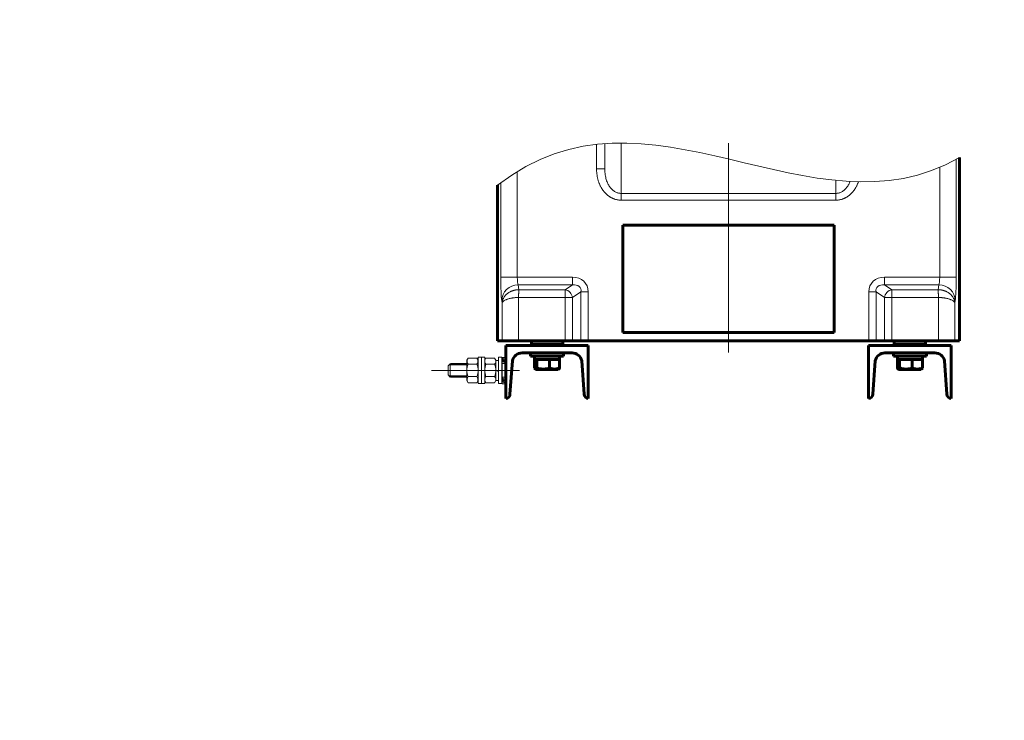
# Model space of a CAD drawing. Header units: millimetres. Extents: x 29 to 246, y -59 to 268.
# Tile 5 of 11: x 126 to 246, y 53 to 138. Entities that reach past the tile are written whole.
import ezdxf

# ---------------------------------------------------------------- set-up
doc = ezdxf.new("R2010")
doc.units = ezdxf.units.MM
for name, pattern in [('K5LT_AXLED', [19.5, 15, -1.5, 1.5, -1.5]), ('K5LT_BASIC', [0]), ('K5LT_THIN', [0]), ('K5LT_THIN_INCLUDED_TO_HATCHING', [0])]:
    doc.linetypes.add(name, pattern=pattern)
doc.layers.add('Системный слой', color=7, linetype='Continuous')

# ---------------------------------------------------------------- blocks, each defined once
blk = doc.blocks.new('U37')
at = {"layer": 'Системный слой', "color": 7, "linetype": 'K5LT_THIN', "lineweight": 18}
for p, q in [((185.17, 93.85), (184.69, 94.15)), ((184.69, 94.15), (184.69, 93.99)), ((185.17, 93.71), (184.69, 93.99)), ((185.17, 93.71), (185.17, 93.85))]:
    blk.add_line(p, q, dxfattribs=at)
blk = doc.blocks.new('U38')
at = {"layer": 'Системный слой', "color": 7, "linetype": 'K5LT_THIN', "lineweight": 18}
for p, q in [((185.17, 94.09), (184.69, 94.39)), ((184.69, 94.39), (184.69, 94.23)), ((185.17, 93.95), (184.69, 94.23)), ((185.17, 93.95), (185.17, 94.09))]:
    blk.add_line(p, q, dxfattribs=at)
blk = doc.blocks.new('U39')
at = {"layer": 'Системный слой', "color": 7, "linetype": 'K5LT_THIN', "lineweight": 18}
for p, q in [((185.17, 96.28), (184.69, 96.58)), ((184.69, 96.58), (184.69, 96.42)), ((185.17, 96.14), (184.69, 96.42)), ((185.17, 96.14), (185.17, 96.28))]:
    blk.add_line(p, q, dxfattribs=at)
blk = doc.blocks.new('U40')
at = {"layer": 'Системный слой', "color": 7, "linetype": 'K5LT_THIN', "lineweight": 18}
for p, q in [((185.17, 96.5), (184.69, 96.8)), ((184.69, 96.8), (184.69, 96.65)), ((185.17, 96.36), (184.69, 96.65)), ((185.17, 96.36), (185.17, 96.5))]:
    blk.add_line(p, q, dxfattribs=at)
blk = doc.blocks.new('U36')
at = {"layer": 'Системный слой', "color": 7, "linetype": 'K5LT_THIN', "lineweight": 18}
for p, q in [((184.73, 96.85), (185.13, 96.85)), ((184.73, 96.77), (184.73, 96.85)), ((185.13, 96.85), (185.13, 96.52)), ((184.73, 96.55), (184.73, 96.62)), ((184.73, 94.36), (184.73, 96.4)), ((185.13, 96.12), (184.73, 96.12)), ((185.13, 96.38), (185.13, 96.3)), ((185.13, 96.3), (185.13, 96.32)), ((185.13, 94.52), (185.13, 96.16)), ((185.13, 96.16), (185.13, 94.11)), ((185.13, 94.44), (184.73, 94.44)), ((184.73, 94.12), (184.73, 94.21)), ((184.73, 93.64), (184.73, 93.97)), ((185.13, 93.64), (184.73, 93.64)), ((185.13, 93.97), (185.13, 93.87)), ((185.13, 93.73), (185.13, 93.64))]:
    blk.add_line(p, q, dxfattribs=at)
at = {"layer": 'Системный слой'}
for name in ['U40', 'U39', 'U38', 'U37']:
    blk.add_blockref(name, (0, 0), dxfattribs=at)

msp = doc.modelspace()

# ---------------------------------------------------------------- linework, layer by layer
at = {"layer": 'Системный слой', "color": 7, "linetype": 'K5LT_THIN', "lineweight": 18}
for p, q in [((196.1669, 119.6888), (196.1669, 122.6772)), ((197.1669, 119.6888), (197.1669, 122.7659)), ((199.1669, 116.7365), (199.1669, 122.8333)), ((239.7788, 120.8687), (239.7788, 106.5781)), ((196.1669, 119.6888), (197.1669, 119.6888)), ((237.7816, 119.8914), (237.7816, 106.5781)), ((186.5522, 119.3942), (186.5522, 106.5781)), ((225.1669, 116.7365), (225.1669, 118.3074)), ((184.555, 118.0213), (184.555, 106.5781)), ((199.1669, 116.7365), (225.1669, 116.7365)), ((199.1669, 115.908), (199.1669, 116.7365)), ((225.1669, 115.908), (199.1669, 115.908)), ((225.1669, 115.908), (225.1669, 116.7365)), ((184.555, 106.5781), (186.5522, 106.5781)), ((186.5522, 106.5781), (193.2468, 106.5781)), ((193.2468, 105.6384), (193.2468, 106.5781)), ((231.0869, 105.6384), (231.0869, 106.5781)), ((237.7816, 106.5781), (231.0869, 106.5781)), ((239.7788, 106.5781), (237.7816, 106.5781)), ((186.6557, 105.6384), (186.7387, 105.0619)), ((186.6557, 105.6384), (193.2468, 105.6384)), ((192.3756, 105.0619), (193.2468, 105.6384)), ((231.9582, 105.0619), (231.0869, 105.6384)), ((237.6781, 105.6384), (231.0869, 105.6384)), ((237.6781, 105.6384), (237.5951, 105.0619)), ((186.7042, 104.1222), (186.7042, 98.8779)), ((186.7042, 104.1222), (192.3756, 104.1222)), ((186.7387, 105.0619), (192.3756, 105.0619)), ((192.3756, 104.1222), (192.3756, 105.0619)), ((192.3756, 104.1222), (192.3756, 98.8779)), ((192.3756, 104.1222), (193.2518, 104.1222)), ((193.2518, 104.1222), (194.277, 104.8005)), ((193.2518, 104.1222), (193.2518, 98.8779)), ((195.1532, 104.8005), (194.277, 104.8005)), ((194.277, 104.8005), (194.277, 98.8779)), ((195.1532, 104.8005), (195.1532, 98.8779)), ((229.1806, 104.8005), (230.0568, 104.8005)), ((229.1806, 104.8005), (229.1806, 98.8779)), ((231.082, 104.1222), (230.0568, 104.8005)), ((230.0568, 104.8005), (230.0568, 98.8779)), ((231.9582, 104.1222), (231.082, 104.1222)), ((231.082, 104.1222), (231.082, 98.8779)), ((231.9582, 104.1222), (231.9582, 105.0619)), ((237.5951, 105.0619), (231.9582, 105.0619)), ((237.6296, 104.1222), (231.9582, 104.1222)), ((231.9582, 104.1222), (231.9582, 98.8779)), ((237.6296, 104.1222), (237.6296, 98.8779)), ((184.6584, 103.759), (184.7069, 103.422)), ((184.7069, 103.422), (184.7069, 98.8779)), ((239.6754, 103.759), (239.6269, 103.422)), ((239.6269, 103.422), (239.6269, 98.8779)), ((180.5917, 96.779), (180.4381, 96.5129)), ((181.6444, 96.779), (180.5917, 96.779)), ((181.7981, 96.5129), (181.6444, 96.779)), ((182.1981, 96.8779), (181.7981, 96.8779)), ((181.7981, 96.8779), (181.7981, 95.2779)), ((182.5981, 96.8779), (182.1981, 96.8779)), ((182.1981, 96.8779), (182.1981, 95.2779)), ((182.5981, 95.2779), (182.5981, 96.8779)), ((182.7517, 96.779), (182.5981, 96.5129)), ((183.8044, 96.779), (182.7517, 96.779)), ((183.9581, 96.5129), (183.8044, 96.779)), ((184.2781, 96.8779), (184.6781, 96.8779)), ((184.2781, 96.8779), (184.2781, 93.6779)), ((184.6781, 96.8779), (184.6781, 93.6779)), ((178.1669, 95.8279), (178.4169, 96.0779)), ((178.1669, 95.8279), (178.1669, 94.7279)), ((178.2816, 95.9426), (180.4381, 95.9426)), ((178.4169, 96.0779), (178.4169, 94.4779)), ((180.4381, 96.5129), (180.4381, 95.2779)), ((181.6444, 96.0284), (180.5917, 96.0284)), ((181.7981, 95.2779), (181.7981, 96.5129)), ((182.5981, 96.5129), (182.5981, 95.2779)), ((183.8044, 96.0284), (182.7517, 96.0284)), ((183.9581, 95.2779), (183.9581, 96.5129)), ((183.9581, 95.2779), (183.9581, 96.4979)), ((183.9581, 95.2779), (183.9581, 96.4979)), ((183.9581, 96.4979), (184.2781, 96.4979)), ((183.9581, 96.4979), (183.9581, 95.2779)), ((184.2781, 95.2779), (184.2781, 96.4979)), ((184.6781, 95.9426), (184.7337, 95.9426)), ((178.4169, 94.4779), (178.1669, 94.7279)), ((178.2816, 94.6132), (180.4381, 94.6132)), ((182.3981, 95.2779), (179.8381, 95.2779)), ((180.4381, 94.0429), (180.4381, 95.2779)), ((181.6444, 94.5273), (180.5917, 94.5273)), ((181.7981, 93.6779), (181.7981, 95.2779)), ((181.7981, 95.2779), (181.7981, 94.0429)), ((184.5581, 95.2779), (181.9981, 95.2779)), ((183.6127, 95.2779), (182.0127, 95.2779)), ((183.6127, 95.2779), (182.0127, 95.2779)), ((182.1981, 93.6779), (182.1981, 95.2779)), ((182.1981, 95.2779), (182.1981, 93.6779)), ((182.5981, 94.0429), (182.5981, 95.2779)), ((182.5981, 95.2779), (182.5981, 93.6779)), ((183.8044, 94.5273), (182.7517, 94.5273)), ((184.4781, 95.2779), (182.8781, 95.2779)), ((184.8781, 95.2779), (183.3581, 95.2779)), ((183.9581, 95.2779), (183.9581, 94.0429)), ((183.9581, 94.0579), (183.9581, 95.2779)), ((184.2781, 95.1614), (183.9581, 95.2779)), ((184.2781, 95.2779), (184.2781, 94.0579)), ((180.5917, 93.7768), (180.4381, 94.0429)), ((181.6444, 93.7768), (180.5917, 93.7768)), ((181.7981, 94.0429), (181.6444, 93.7768)), ((182.1981, 93.6779), (181.7981, 93.6779)), ((182.5981, 93.6779), (182.1981, 93.6779)), ((182.7517, 93.7768), (182.5981, 94.0429)), ((183.8044, 93.7768), (182.7517, 93.7768)), ((183.9581, 94.0429), (183.8044, 93.7768)), ((184.2781, 94.0579), (183.9581, 94.0579)), ((184.6781, 93.6779), (184.2781, 93.6779))]:
    msp.add_line(p, q, dxfattribs=at)
at = {"layer": 'Системный слой', "color": 30, "linetype": 'K5LT_AXLED', "lineweight": 18, "true_color": 0xff8000}
for p, q in [((212.1669, 97.4353), (212.1669, 122.8353)), ((212.1669, 120.8988), (212.1669, 97.5006)), ((186.8282, 95.2779), (176.1669, 95.2779))]:
    msp.add_line(p, q, dxfattribs=at)
at = {"layer": 'Системный слой', "color": 5, "linetype": 'K5LT_BASIC', "lineweight": 60, "true_color": 0x0000ff}
for p, q in [((240.1669, 98.8779), (240.1669, 121.089)), ((184.1669, 98.8779), (184.1669, 117.7212)), ((199.3669, 99.8779), (199.3669, 112.8779)), ((199.3669, 112.8779), (224.9669, 112.8779)), ((224.9669, 112.8779), (224.9669, 99.8779)), ((237.5951, 105.0619), (237.594, 105.0619)), ((199.3669, 99.8779), (224.9669, 99.8779)), ((184.5823, 98.8779), (184.1669, 98.8779)), ((184.6871, 98.8779), (184.1669, 98.8779)), ((184.7069, 98.8779), (184.1669, 98.8779)), ((186.979, 98.8779), (184.5823, 98.8779)), ((187.0838, 98.8779), (184.6871, 98.8779)), ((184.7069, 98.8779), (186.7042, 98.8779)), ((185.1669, 98.2779), (185.1669, 91.8779)), ((195.1669, 98.2779), (185.1669, 98.2779)), ((186.7042, 98.8779), (192.3756, 98.8779)), ((186.979, 98.8779), (237.3548, 98.8779)), ((192.5803, 98.8779), (187.0838, 98.8779)), ((188.2669, 98.8779), (188.2669, 98.4779)), ((188.2669, 98.4779), (188.4669, 98.2779)), ((192.0669, 98.4779), (188.2669, 98.4779)), ((191.8669, 98.2779), (188.4669, 98.2779)), ((192.0669, 98.4779), (191.8669, 98.2779)), ((192.0669, 98.8779), (192.0669, 98.4779)), ((192.3756, 98.8779), (193.2518, 98.8779)), ((193.253, 98.8779), (192.5803, 98.8779)), ((193.2518, 98.8779), (194.277, 98.8779)), ((194.8808, 98.8779), (193.253, 98.8779)), ((194.277, 98.8779), (195.1532, 98.8779)), ((195.5535, 98.8779), (194.8808, 98.8779)), ((195.1669, 91.8779), (195.1669, 98.2779)), ((229.453, 98.8779), (228.7803, 98.8779)), ((229.1669, 98.2779), (229.1669, 91.8779)), ((239.1669, 98.2779), (229.1669, 98.2779)), ((230.0568, 98.8779), (229.1806, 98.8779)), ((231.0808, 98.8779), (229.453, 98.8779)), ((231.082, 98.8779), (230.0568, 98.8779)), ((231.7535, 98.8779), (231.0808, 98.8779)), ((231.9582, 98.8779), (231.082, 98.8779)), ((237.25, 98.8779), (231.7535, 98.8779)), ((237.6296, 98.8779), (231.9582, 98.8779)), ((232.2669, 98.8779), (232.2669, 98.4779)), ((232.2669, 98.4779), (232.4669, 98.2779)), ((236.0669, 98.4779), (232.2669, 98.4779)), ((235.8669, 98.2779), (232.4669, 98.2779)), ((236.0669, 98.4779), (235.8669, 98.2779)), ((236.0669, 98.8779), (236.0669, 98.4779)), ((239.6467, 98.8779), (237.25, 98.8779)), ((237.3548, 98.8779), (239.7515, 98.8779)), ((239.6269, 98.8779), (237.6296, 98.8779)), ((239.1669, 91.8779), (239.1669, 98.2779)), ((239.6269, 98.8779), (240.1669, 98.8779)), ((239.6467, 98.8779), (240.1669, 98.8779)), ((239.7515, 98.8779), (240.1669, 98.8779)), ((187.1396, 97.3979), (193.1942, 97.3979)), ((187.9669, 97.3979), (192.3669, 97.3979)), ((188.1669, 97.3979), (192.1669, 97.3979)), ((188.1669, 96.9979), (188.1669, 97.3979)), ((190.1669, 97.3979), (188.1669, 97.3979)), ((188.1669, 96.9979), (192.1669, 96.9979)), ((188.6469, 96.5979), (188.6469, 96.9979)), ((192.1669, 97.3979), (190.1669, 97.3979)), ((192.1669, 96.9979), (192.1669, 97.3979)), ((231.1396, 97.3979), (237.1942, 97.3979)), ((231.9669, 97.3979), (236.3669, 97.3979)), ((232.1669, 97.3979), (236.1669, 97.3979)), ((232.1669, 96.9979), (232.1669, 97.3979)), ((234.1669, 97.3979), (232.1669, 97.3979)), ((232.1669, 96.9979), (236.1669, 96.9979)), ((232.6469, 96.5979), (232.6469, 96.9979)), ((236.1669, 97.3979), (234.1669, 97.3979)), ((236.1669, 96.9979), (236.1669, 97.3979)), ((185.6669, 92.3779), (185.9669, 96.4522)), ((188.6469, 96.5979), (188.8877, 96.5979)), ((188.65, 96.5979), (188.65, 95.5633)), ((188.9245, 96.5979), (188.8877, 96.5979)), ((188.9245, 96.5979), (188.9245, 95.5633)), ((189.1275, 96.5979), (188.9245, 96.5979)), ((189.1275, 96.5979), (190.2384, 96.5979)), ((190.4414, 96.5979), (190.2384, 96.5979)), ((190.4414, 96.5979), (190.4414, 95.5633)), ((190.6076, 96.5979), (190.4414, 96.5979)), ((190.6076, 96.5979), (191.5175, 96.5979)), ((191.6838, 96.5979), (191.5175, 96.5979)), ((191.6838, 96.5979), (191.6838, 95.5633)), ((191.6838, 96.5979), (191.685, 96.5979)), ((194.3669, 96.4522), (194.6669, 92.3779)), ((229.6669, 92.3779), (229.9669, 96.4522)), ((232.6469, 96.5979), (232.8877, 96.5979)), ((232.65, 96.5979), (232.65, 95.5633)), ((232.9245, 96.5979), (232.8877, 96.5979)), ((232.9245, 96.5979), (232.9245, 95.5633)), ((233.1275, 96.5979), (232.9245, 96.5979)), ((233.1275, 96.5979), (234.2384, 96.5979)), ((234.4414, 96.5979), (234.2384, 96.5979)), ((234.4414, 96.5979), (234.4414, 95.5633)), ((234.6076, 96.5979), (234.4414, 96.5979)), ((234.6076, 96.5979), (235.5175, 96.5979)), ((235.6838, 96.5979), (235.5175, 96.5979)), ((235.6838, 96.5979), (235.6838, 95.5633)), ((235.6838, 96.5979), (235.685, 96.5979)), ((238.3669, 96.4522), (238.6669, 92.3779)), ((188.7463, 95.4502), (188.8369, 95.3979)), ((188.8369, 95.3979), (191.4969, 95.3979)), ((191.5875, 95.4502), (191.4969, 95.3979)), ((232.7463, 95.4502), (232.8369, 95.3979)), ((232.8369, 95.3979), (235.4969, 95.3979)), ((235.5875, 95.4502), (235.4969, 95.3979))]:
    msp.add_line(p, q, dxfattribs=at)
at = {"layer": 'Системный слой', "color": 7, "linetype": 'K5LT_THIN', "const_width": 0.18}
for points in [[(178.4169, 96.0779), (180.4381, 96.0779)], [(184.6781, 96.0779), (184.7337, 96.0779)], [(185.1337, 96.0779), (185.1669, 96.0779), (185.1669, 94.4779), (185.1337, 94.4779)], [(180.4381, 94.4779), (178.4169, 94.4779)], [(184.7337, 94.4779), (184.6927, 94.4779)]]:
    msp.add_lwpolyline(points, dxfattribs=at)
at = {"layer": 'Системный слой', "color": 5, "linetype": 'K5LT_BASIC', "lineweight": 60, "true_color": 0x0000ff}
for centre, radius, start, end in [((187.1396, 96.1979), 1.2, 90, 167.76423), ((193.1942, 96.1979), 1.2, 12.23577, 90), ((231.1396, 96.1979), 1.2, 90, 167.76423), ((237.1942, 96.1979), 1.2, 12.23577, 90), ((185.1669, 92.3779), 0.5, 270, 0), ((195.1669, 92.3779), 0.5, 180, 270), ((229.1669, 92.3779), 0.5, 270, 0), ((239.1669, 92.3779), 0.5, 180, 270)]:
    msp.add_arc(centre, radius, start, end, dxfattribs=at)
at = {"layer": 'Системный слой', "color": 7, "linetype": 'K5LT_THIN', "lineweight": 18}
for centre, radius, start, end in [((182.3482, 95.2779), 1.9101, 156.862681, 180), ((180.9928, 96.3919), 0.5412, 152.000009, 222.182786), ((181.2434, 96.3919), 0.5412, 317.817214, 27.999991), ((179.888, 95.2779), 1.9101, 0, 23.137319), ((184.5082, 95.2779), 1.9101, 156.862681, 180), ((183.1528, 96.3919), 0.5412, 152.000009, 222.182786), ((183.4034, 96.3919), 0.5412, 317.817214, 27.999991), ((182.048, 95.2779), 1.9101, 0, 23.137319), ((182.3482, 95.2779), 1.9101, 180, 203.137319), ((180.9928, 94.1639), 0.5412, 137.817214, 207.999991), ((179.888, 95.2779), 1.9101, 336.862681, 0), ((181.2434, 94.1639), 0.5412, 332.000009, 42.182786), ((184.5082, 95.2779), 1.9101, 180, 203.137319), ((183.1528, 94.1639), 0.5412, 137.817214, 207.999991), ((182.048, 95.2779), 1.9101, 336.862681, 0), ((183.4034, 94.1639), 0.5412, 332.000009, 42.182786)]:
    msp.add_arc(centre, radius, start, end, dxfattribs=at)
for centre, major_axis, ratio, start_param, end_param in [((184.7122, 106.5781), (0, 3), 0.05240778, 1.57079633, 2.7925268), ((186.7094, 106.5781), (0, 1), 0.15722334, 1.57079633, 2.7925268), ((192.8706, 104.4497), (1.9979, 1.3222), 0.83479134, 5.77847461, 7.18368942), ((231.4632, 104.4497), (-1.9979, 1.3222), 0.83479134, 5.38268119, 6.78789601), ((237.6244, 106.5781), (0, -1), 0.15722334, 0.34906585, 1.57079633), ((239.6216, 106.5781), (0, -3), 0.05240778, 0.34906585, 1.57079633), ((186.6557, 103.759), (-1.9796, -0.285), 0.93855518, 4.57806099, 6.13095641), ((192.8706, 104.4497), (1.3018, 0.8615), 0.64060804, 5.77847461, 7.18368942), ((231.4632, 104.4497), (-1.3018, 0.8615), 0.64060804, 5.38268119, 6.78789601), ((237.6781, 103.759), (1.9796, -0.285), 0.93855518, 0.15222889, 1.70512431), ((192.3756, 104.1222), (-0.5519, 0.8339), 0.83479134, 4.20767828, 5.61289309), ((231.9582, 104.1222), (0.5519, 0.8339), 0.83479134, 0.67029221, 2.07550703)]:
    msp.add_ellipse(centre, major_axis=major_axis, ratio=ratio, start_param=start_param, end_param=end_param, dxfattribs=at)
at = {"layer": 'Системный слой', "color": 5, "linetype": 'K5LT_BASIC', "lineweight": 60, "true_color": 0x0000ff}
for centre, start_param, end_param in [((190.1669, 96.3886), 4.76253555, 4.8588189), ((190.1669, 97.2072), 4.61421498, 4.66224241), ((234.1669, 96.3886), 4.76253555, 4.8588189), ((234.1669, 97.2072), 4.61421498, 4.66224241)]:
    msp.add_ellipse(centre, major_axis=(0, 4.1762), ratio=0.36397023, start_param=start_param, end_param=end_param, dxfattribs=at)
at = {"layer": 'Системный слой', "color": 7, "linetype": 'K5LT_THIN_INCLUDED_TO_HATCHING', "lineweight": 18}
msp.add_open_spline([(184.1669, 117.7212), (202.2863, 131.9971), (222.3337, 110.7289), (240.1669, 121.089)], degree=3, dxfattribs=at)
at = {"layer": 'Системный слой', "color": 7, "linetype": 'K5LT_THIN', "lineweight": 18}
for points, knots in [([(196.1669, 119.6888), (196.1684, 119.6036), (196.1689, 119.5184), (196.1785, 119.3255), (196.187, 119.2175), (196.2115, 119.003), (196.2271, 118.8958), (196.2657, 118.6843), (196.2884, 118.5793), (196.328, 118.4242), (196.3419, 118.3733), (196.3717, 118.2715), (196.3877, 118.2205), (196.421, 118.1206), (196.4384, 118.0714), (196.4753, 117.9732), (196.4948, 117.9241), (196.5351, 117.828), (196.5559, 117.781), (196.5997, 117.6871), (196.6227, 117.6401), (196.6699, 117.5487), (196.694, 117.5042), (196.7317, 117.4378), (196.7446, 117.4156), (196.7711, 117.3711), (196.7846, 117.3489), (196.8115, 117.3059), (196.8248, 117.2851), (196.852, 117.2435), (196.8659, 117.2227), (196.8944, 117.1811), (196.909, 117.1603), (196.9388, 117.1188), (196.9541, 117.098), (196.9841, 117.058), (196.9989, 117.0388), (197.029, 117.0005), (197.0444, 116.9813), (197.0759, 116.9429), (197.0921, 116.9238), (197.1251, 116.8854), (197.142, 116.8662), (197.175, 116.8297), (197.191, 116.8123), (197.2238, 116.7775), (197.2406, 116.7601), (197.2754, 116.7248), (197.2934, 116.707), (197.3295, 116.6723), (197.3475, 116.6553), (197.384, 116.6217), (197.4025, 116.6051), (197.4396, 116.5727), (197.4581, 116.5568), (197.4951, 116.526), (197.5136, 116.5109), (197.5507, 116.4815), (197.5692, 116.4672), (197.6073, 116.4384), (197.627, 116.4239), (197.6663, 116.3957), (197.686, 116.382), (197.7253, 116.3553), (197.745, 116.3423), (197.7843, 116.317), (197.804, 116.3047), (197.8543, 116.2741), (197.8852, 116.256), (197.947, 116.2216), (197.9779, 116.2052), (198.0406, 116.1733), (198.0726, 116.1579), (198.1365, 116.1286), (198.1684, 116.1146), (198.2223, 116.0924), (198.244, 116.0838), (198.2876, 116.0672), (198.3093, 116.0592), (198.3743, 116.0365), (198.4178, 116.0224), (198.5059, 115.9967), (198.5505, 115.9849), (198.6397, 115.964), (198.6843, 115.9548), (198.7738, 115.9389), (198.8188, 115.9321), (198.9091, 115.921), (198.9544, 115.9167), (199.0553, 115.9099), (199.1112, 115.908), (199.1669, 115.908)], [1.59816414, 1.59816414, 1.59816414, 1.59816414, 2.63778692, 2.63778692, 3.95011701, 3.95011701, 5.25566987, 5.25566987, 6.54340338, 6.54340338, 7.17467107, 7.17467107, 7.81073132, 7.81073132, 8.43003409, 8.43003409, 9.05607588, 9.05607588, 9.66243855, 9.66243855, 10.27789695, 10.27789695, 10.87048508, 10.87048508, 11.17106685, 11.17106685, 11.47486831, 11.47486831, 11.76221352, 11.76221352, 12.05295354, 12.05295354, 12.34743835, 12.34743835, 12.64602678, 12.64602678, 12.9254184, 12.9254184, 13.209051, 13.209051, 13.49738244, 13.49738244, 13.79089814, 13.79089814, 14.06206592, 14.06206592, 14.33848816, 14.33848816, 14.62766947, 14.62766947, 14.90960202, 14.90960202, 15.19224425, 15.19224425, 15.46835738, 15.46835738, 15.73845076, 15.73845076, 16.00293577, 16.00293577, 16.27808288, 16.27808288, 16.54778467, 16.54778467, 16.8124466, 16.8124466, 17.07243456, 17.07243456, 17.47211085, 17.47211085, 17.8622433, 17.8622433, 18.25674828, 18.25674828, 18.64328562, 18.64328562, 18.90246757, 18.90246757, 19.1586556, 19.1586556, 19.66322043, 19.66322043, 20.17071209, 20.17071209, 20.67074232, 20.67074232, 21.16981654, 21.16981654, 21.66843232, 21.66843232, 22.27936362, 22.27936362, 22.27936362, 22.27936362]), ([(197.1669, 119.6888), (197.1669, 119.5583), (197.176, 119.3161), (197.2142, 118.9795), (197.2701, 118.6807), (197.3423, 118.4065), (197.4309, 118.152), (197.5324, 117.9213), (197.6444, 117.7144), (197.7669, 117.5276), (197.8988, 117.3609), (198.0391, 117.2138), (198.1886, 117.0847), (198.3472, 116.9741), (198.5119, 116.8841), (198.6758, 116.8171), (198.8377, 116.7709), (199.0004, 116.7429), (199.1108, 116.7365), (199.1669, 116.7365)], [0, 0, 0, 0, 1.89779605, 3.53728525, 4.96848634, 6.38381187, 7.74604922, 8.99210505, 10.17268697, 11.30507737, 12.39184349, 13.4300811, 14.43972044, 15.45613022, 16.44610323, 17.38395214, 18.24481561, 19.10826912, 20, 20, 20, 20]), ([(226.9068, 118.1715), (226.9035, 118.1631), (226.87, 118.0773), (226.8014, 117.9213), (226.6894, 117.7144), (226.5669, 117.5276), (226.435, 117.3609), (226.2947, 117.2138), (226.1452, 117.0847), (225.9866, 116.9741), (225.8219, 116.8841), (225.658, 116.8171), (225.4961, 116.7709), (225.3334, 116.7429), (225.223, 116.7365), (225.1669, 116.7365)], [7.61111466, 7.61111466, 7.61111466, 7.61111466, 7.74604922, 8.99210505, 10.17268697, 11.30507737, 12.39184349, 13.4300811, 14.43972044, 15.45613022, 16.44610323, 17.38395214, 18.24481561, 19.10826912, 20, 20, 20, 20]), ([(227.9166, 118.1325), (227.9039, 118.0957), (227.8908, 118.0591), (227.8585, 117.9732), (227.839, 117.9241), (227.7987, 117.828), (227.7779, 117.781), (227.7341, 117.6871), (227.7111, 117.6401), (227.6639, 117.5487), (227.6398, 117.5042), (227.6021, 117.4378), (227.5892, 117.4156), (227.5627, 117.3711), (227.5492, 117.3489), (227.5223, 117.3059), (227.509, 117.2851), (227.4818, 117.2435), (227.4679, 117.2227), (227.4394, 117.1811), (227.4248, 117.1603), (227.395, 117.1188), (227.3797, 117.098), (227.3497, 117.058), (227.3349, 117.0388), (227.3048, 117.0005), (227.2894, 116.9813), (227.2579, 116.9429), (227.2417, 116.9238), (227.2087, 116.8854), (227.1918, 116.8662), (227.1588, 116.8297), (227.1428, 116.8123), (227.11, 116.7775), (227.0932, 116.7601), (227.0584, 116.7248), (227.0404, 116.707), (227.0043, 116.6723), (226.9863, 116.6553), (226.9498, 116.6217), (226.9313, 116.6051), (226.8942, 116.5727), (226.8757, 116.5568), (226.8387, 116.526), (226.8202, 116.5109), (226.7831, 116.4815), (226.7646, 116.4672), (226.7264, 116.4384), (226.7068, 116.4239), (226.6675, 116.3957), (226.6478, 116.382), (226.6085, 116.3553), (226.5888, 116.3423), (226.5495, 116.317), (226.5298, 116.3047), (226.4795, 116.2741), (226.4486, 116.256), (226.3868, 116.2216), (226.3559, 116.2052), (226.2931, 116.1733), (226.2612, 116.1579), (226.1973, 116.1286), (226.1654, 116.1146), (226.1115, 116.0924), (226.0898, 116.0838), (226.0462, 116.0672), (226.0245, 116.0592), (225.9595, 116.0365), (225.916, 116.0224), (225.8279, 115.9967), (225.7833, 115.9849), (225.6941, 115.964), (225.6495, 115.9548), (225.56, 115.9389), (225.515, 115.9321), (225.4247, 115.921), (225.3794, 115.9167), (225.2785, 115.9099), (225.2226, 115.908), (225.1669, 115.908)], [7.96724311, 7.96724311, 7.96724311, 7.96724311, 8.43003409, 8.43003409, 9.05607588, 9.05607588, 9.66243855, 9.66243855, 10.27789695, 10.27789695, 10.87048508, 10.87048508, 11.17106685, 11.17106685, 11.47486831, 11.47486831, 11.76221352, 11.76221352, 12.05295354, 12.05295354, 12.34743835, 12.34743835, 12.64602678, 12.64602678, 12.9254184, 12.9254184, 13.209051, 13.209051, 13.49738244, 13.49738244, 13.79089814, 13.79089814, 14.06206592, 14.06206592, 14.33848816, 14.33848816, 14.62766947, 14.62766947, 14.90960202, 14.90960202, 15.19224425, 15.19224425, 15.46835738, 15.46835738, 15.73845076, 15.73845076, 16.00293577, 16.00293577, 16.27808288, 16.27808288, 16.54778467, 16.54778467, 16.8124466, 16.8124466, 17.07243456, 17.07243456, 17.47211085, 17.47211085, 17.8622433, 17.8622433, 18.25674828, 18.25674828, 18.64328562, 18.64328562, 18.90246757, 18.90246757, 19.1586556, 19.1586556, 19.66322043, 19.66322043, 20.17071209, 20.17071209, 20.67074232, 20.67074232, 21.16981654, 21.16981654, 21.66843232, 21.66843232, 22.27936362, 22.27936362, 22.27936362, 22.27936362]), ([(184.7069, 103.422), (184.7107, 103.5098), (184.7338, 103.674), (184.8079, 103.8995), (184.9069, 104.0963), (185.0272, 104.2727), (185.1664, 104.4302), (185.3161, 104.5655), (185.463, 104.6739), (185.6005, 104.7587), (185.7192, 104.8212), (185.8241, 104.8693), (185.919, 104.9076), (186.0119, 104.9406), (186.1012, 104.9681), (186.1849, 104.9905), (186.2563, 105.007), (186.3166, 105.0192), (186.3647, 105.0278), (186.4062, 105.0345), (186.4396, 105.0393), (186.4672, 105.043), (186.4896, 105.0457), (186.5097, 105.048), (186.5293, 105.05), (186.5473, 105.0518), (186.564, 105.0533), (186.5803, 105.0546), (186.5982, 105.056), (186.6198, 105.0575), (186.647, 105.0591), (186.6779, 105.0605), (186.7093, 105.0614), (186.7293, 105.0618), (186.7387, 105.0619)], [0, 0, 0, 0, 3.77007736, 7.03918151, 9.8862145, 12.71308991, 15.46747789, 17.93719847, 20.22131125, 22.09067679, 23.67857307, 24.91497258, 26.0813446, 27.18241964, 28.27040507, 29.2361133, 30.09532069, 30.72652063, 31.29336208, 31.72227371, 32.11656951, 32.41237759, 32.65637865, 32.88458546, 33.10174483, 33.31424052, 33.50999814, 33.69368139, 33.86529028, 34.06350006, 34.28831072, 34.55468638, 34.79191614, 35, 35, 35, 35]), ([(184.7069, 103.422), (184.7125, 103.459), (184.7384, 103.5281), (184.8152, 103.623), (184.9156, 103.7059), (185.0365, 103.7805), (185.1769, 103.848), (185.3272, 103.9058), (185.4771, 103.9532), (185.6188, 103.9905), (185.7494, 104.0198), (185.8655, 104.0421), (185.9742, 104.0603), (186.078, 104.0752), (186.1814, 104.088), (186.271, 104.0972), (186.3441, 104.1036), (186.4103, 104.1087), (186.4661, 104.1123), (186.5115, 104.1148), (186.5377, 104.1161), (186.5578, 104.117), (186.5743, 104.1177), (186.5898, 104.1183), (186.6063, 104.1189), (186.623, 104.1194), (186.639, 104.12), (186.655, 104.1206), (186.6715, 104.1211), (186.688, 104.1217), (186.6988, 104.122), (186.7042, 104.1222)], [0, 0, 0, 0, 3.39760851, 6.34287925, 8.90771299, 11.45530227, 13.94756013, 16.24639941, 18.27957026, 20.08515964, 21.61546312, 22.95846646, 24.07685383, 25.23920078, 26.33710326, 27.37028729, 28.05137728, 28.6116213, 29.41181079, 29.745654, 30.01852361, 30.2304196, 30.37070039, 30.5216214, 30.68318264, 30.85589278, 31.02911158, 31.22439328, 31.46374565, 31.72946597, 32, 32, 32, 32]), ([(239.6269, 103.422), (239.6231, 103.5098), (239.6, 103.674), (239.5259, 103.8995), (239.4269, 104.0963), (239.3066, 104.2727), (239.1674, 104.4302), (239.0177, 104.5655), (238.8708, 104.6739), (238.7333, 104.7587), (238.6146, 104.8212), (238.5097, 104.8693), (238.4148, 104.9076), (238.3219, 104.9406), (238.2326, 104.9681), (238.1488, 104.9905), (238.0775, 105.007), (238.0172, 105.0192), (237.9691, 105.0278), (237.9276, 105.0345), (237.8942, 105.0393), (237.8666, 105.043), (237.8442, 105.0457), (237.8241, 105.048), (237.8045, 105.05), (237.7865, 105.0518), (237.7698, 105.0533), (237.7535, 105.0546), (237.7356, 105.056), (237.714, 105.0575), (237.6868, 105.0591), (237.6559, 105.0605), (237.6245, 105.0614), (237.6045, 105.0618), (237.5951, 105.0619)], [0, 0, 0, 0, 3.77007736, 7.03918151, 9.8862145, 12.71308991, 15.46747789, 17.93719847, 20.22131125, 22.09067679, 23.67857307, 24.91497258, 26.0813446, 27.18241964, 28.27040507, 29.2361133, 30.09532069, 30.72652063, 31.29336208, 31.72227371, 32.11656951, 32.41237759, 32.65637865, 32.88458546, 33.10174483, 33.31424052, 33.50999814, 33.69368139, 33.86529028, 34.06350006, 34.28831072, 34.55468638, 34.79191614, 35, 35, 35, 35]), ([(239.6269, 103.422), (239.6213, 103.459), (239.5954, 103.5281), (239.5186, 103.623), (239.4182, 103.7059), (239.2973, 103.7805), (239.1569, 103.848), (239.0066, 103.9058), (238.8566, 103.9532), (238.715, 103.9905), (238.5844, 104.0198), (238.4683, 104.0421), (238.3596, 104.0603), (238.2557, 104.0752), (238.1524, 104.088), (238.0628, 104.0972), (237.9897, 104.1036), (237.9235, 104.1087), (237.8677, 104.1123), (237.8222, 104.1148), (237.7961, 104.1161), (237.776, 104.117), (237.7595, 104.1177), (237.744, 104.1183), (237.7274, 104.1189), (237.7108, 104.1194), (237.6948, 104.12), (237.6788, 104.1206), (237.6623, 104.1211), (237.6458, 104.1217), (237.635, 104.122), (237.6296, 104.1222)], [0, 0, 0, 0, 3.39760851, 6.34287925, 8.90771299, 11.45530227, 13.94756013, 16.24639941, 18.27957026, 20.08515964, 21.61546312, 22.95846646, 24.07685383, 25.23920078, 26.33710326, 27.37028729, 28.05137728, 28.6116213, 29.41181079, 29.745654, 30.01852361, 30.2304196, 30.37070039, 30.5216214, 30.68318264, 30.85589278, 31.02911158, 31.22439328, 31.46374565, 31.72946597, 32, 32, 32, 32])]:
    msp.add_open_spline(points, degree=3, knots=knots, dxfattribs=at)
for points in [[(186.7407, 105.0619), (186.7396, 105.0492), (186.7374, 105.02), (186.7341, 104.9652), (186.7308, 104.8999), (186.7275, 104.8251), (186.7241, 104.7416), (186.7208, 104.6505), (186.7175, 104.5528), (186.7142, 104.4499), (186.7108, 104.3429), (186.7075, 104.2332), (186.7053, 104.1592), (186.7042, 104.1222)], [(237.5931, 105.0619), (237.5942, 105.0492), (237.5964, 105.02), (237.5997, 104.9652), (237.603, 104.8999), (237.6063, 104.8251), (237.6097, 104.7416), (237.613, 104.6505), (237.6163, 104.5528), (237.6196, 104.4499), (237.623, 104.3429), (237.6263, 104.2332), (237.6285, 104.1592), (237.6296, 104.1222)]]:
    msp.add_open_spline(points, degree=3, dxfattribs=at)
at = {"layer": 'Системный слой', "color": 5, "linetype": 'K5LT_BASIC', "lineweight": 60, "true_color": 0x0000ff}
for points, knots in [([(188.65, 95.5633), (188.6697, 95.5299), (188.6962, 95.492), (188.7286, 95.4618), (188.7408, 95.4534), (188.7463, 95.4502)], [0, 0, 0, 0, 3.75439453, 4.98447009, 6, 6, 6, 6]), ([(188.7463, 95.4502), (188.7528, 95.4464), (188.765, 95.441), (188.7825, 95.4378), (188.7985, 95.4386), (188.8162, 95.4435), (188.8359, 95.454), (188.8619, 95.4756), (188.8915, 95.5106), (188.9137, 95.545), (188.9245, 95.5633)], [0, 0, 0, 0, 1.19905729, 2.23261528, 3.20601304, 4.12731191, 5.48297333, 6.80935152, 8.94183301, 11, 11, 11, 11]), ([(188.9245, 95.5633), (188.9834, 95.5452), (189.0697, 95.521), (189.1982, 95.4909), (189.3052, 95.4701), (189.4164, 95.454), (189.5176, 95.444), (189.611, 95.4388), (189.7017, 95.4378), (189.788, 95.4403), (189.8844, 95.447), (190.0045, 95.4608), (190.196, 95.4943), (190.345, 95.5337), (190.4414, 95.5633)], [0, 0, 0, 0, 1.79292067, 2.60689452, 3.8443326, 4.96854384, 5.88519559, 6.81329934, 7.70142944, 8.53318741, 9.33577528, 10.52418436, 12.06338776, 15, 15, 15, 15]), ([(190.4414, 95.5633), (190.4961, 95.5428), (190.586, 95.5123), (190.7068, 95.4804), (190.8007, 95.4611), (190.8853, 95.4484), (190.9655, 95.4409), (191.0411, 95.4378), (191.1136, 95.4386), (191.194, 95.4435), (191.2827, 95.454), (191.4007, 95.4756), (191.5347, 95.5106), (191.635, 95.545), (191.6838, 95.5633)], [0, 0, 0, 0, 2.03193949, 3.31163349, 4.3966445, 5.4235888, 6.35058924, 7.26271248, 8.12174383, 8.9347975, 10.1311796, 11.30171902, 13.18365108, 15, 15, 15, 15]), ([(191.6838, 95.5633), (191.6641, 95.5299), (191.6376, 95.492), (191.6052, 95.4618), (191.593, 95.4534), (191.5875, 95.4502)], [0, 0, 0, 0, 3.75439453, 4.98447009, 6, 6, 6, 6]), ([(232.65, 95.5633), (232.6697, 95.5299), (232.6962, 95.492), (232.7286, 95.4618), (232.7408, 95.4534), (232.7463, 95.4502)], [0, 0, 0, 0, 3.75439453, 4.98447009, 6, 6, 6, 6]), ([(232.7463, 95.4502), (232.7528, 95.4464), (232.765, 95.441), (232.7825, 95.4378), (232.7985, 95.4386), (232.8162, 95.4435), (232.8359, 95.454), (232.8619, 95.4756), (232.8915, 95.5106), (232.9137, 95.545), (232.9245, 95.5633)], [0, 0, 0, 0, 1.19905729, 2.23261528, 3.20601304, 4.12731191, 5.48297333, 6.80935152, 8.94183301, 11, 11, 11, 11]), ([(232.9245, 95.5633), (232.9834, 95.5452), (233.0697, 95.521), (233.1982, 95.4909), (233.3052, 95.4701), (233.4164, 95.454), (233.5176, 95.444), (233.611, 95.4388), (233.7017, 95.4378), (233.788, 95.4403), (233.8844, 95.447), (234.0045, 95.4608), (234.196, 95.4943), (234.345, 95.5337), (234.4414, 95.5633)], [0, 0, 0, 0, 1.79292067, 2.60689452, 3.8443326, 4.96854384, 5.88519559, 6.81329934, 7.70142944, 8.53318741, 9.33577528, 10.52418436, 12.06338776, 15, 15, 15, 15]), ([(234.4414, 95.5633), (234.4961, 95.5428), (234.586, 95.5123), (234.7068, 95.4804), (234.8007, 95.4611), (234.8853, 95.4484), (234.9655, 95.4409), (235.0411, 95.4378), (235.1136, 95.4386), (235.194, 95.4435), (235.2827, 95.454), (235.4007, 95.4756), (235.5347, 95.5106), (235.635, 95.545), (235.6838, 95.5633)], [0, 0, 0, 0, 2.03193949, 3.31163349, 4.3966445, 5.4235888, 6.35058924, 7.26271248, 8.12174383, 8.9347975, 10.1311796, 11.30171902, 13.18365108, 15, 15, 15, 15]), ([(235.6838, 95.5633), (235.6641, 95.5299), (235.6376, 95.492), (235.6052, 95.4618), (235.593, 95.4534), (235.5875, 95.4502)], [0, 0, 0, 0, 3.75439453, 4.98447009, 6, 6, 6, 6])]:
    msp.add_open_spline(points, degree=3, knots=knots, dxfattribs=at)

# ---------------------------------------------------------------- block references
at = {"layer": 'Системный слой'}
msp.add_blockref('U36', (0, 0), dxfattribs=at)

doc.saveas('drawing.dxf')
